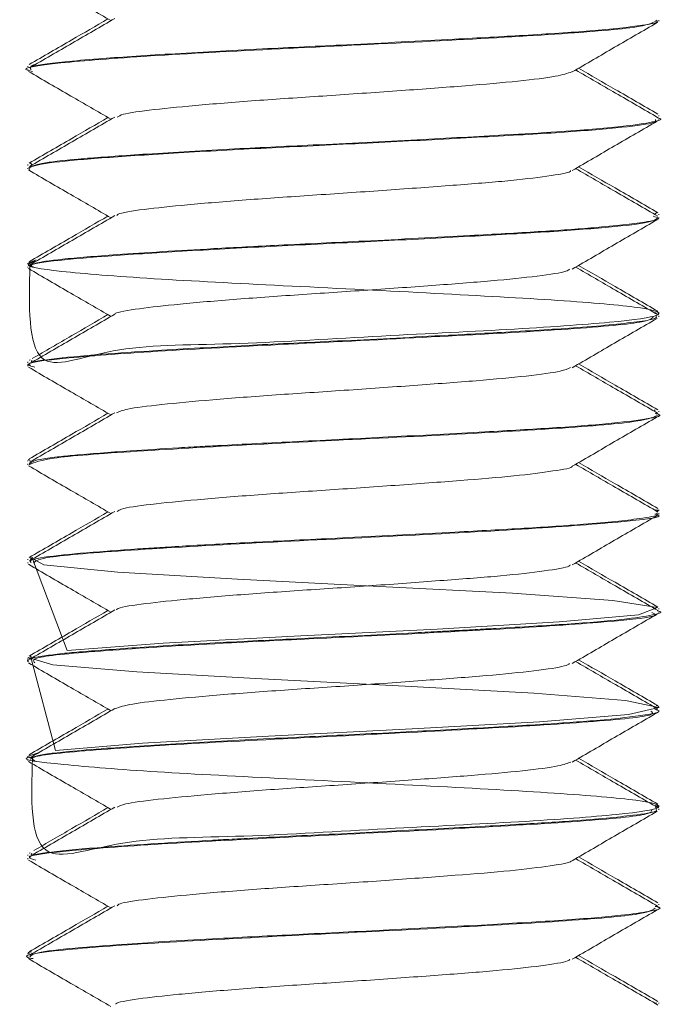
# Model space of a CAD drawing. Header units: millimetres. Extents: x -268 to 358, y -1428 to -19.
# Tile 23 of 34: x 26 to 34, y -81 to -68. Entities that reach past the tile are written whole.
import ezdxf

# ---------------------------------------------------------------- set-up
doc = ezdxf.new("R2010")
doc.units = ezdxf.units.MM

msp = doc.modelspace()

# ---------------------------------------------------------------- linework, layer by layer
at = {"color": 7, "linetype": 'Continuous', "lineweight": 15}
for p, q in [((33.784, -68.226), (33.784, -68.216)), ((25.864, -68.778), (25.824, -68.798)), ((25.784, -68.798), (25.784, -68.808)), ((25.784, -68.841), (25.784, -68.852)), ((33.784, -69.433), (33.784, -69.423)), ((33.784, -69.476), (33.784, -69.466)), ((25.818, -70.028), (25.838, -70.047)), ((25.784, -70.047), (25.784, -70.058)), ((25.784, -70.091), (25.784, -70.101)), ((33.755, -70.656), (33.729, -70.673)), ((33.784, -70.683), (33.784, -70.673)), ((33.784, -70.726), (33.784, -70.717)), ((25.89, -71.256), (25.788, -71.298)), ((25.784, -71.298), (25.784, -71.308)), ((25.784, -71.341), (25.784, -71.351)), ((33.733, -71.923), (33.762, -71.944)), ((33.784, -71.933), (33.784, -71.923)), ((33.784, -71.976), (33.784, -71.966)), ((25.815, -72.521), (25.804, -72.528)), ((25.838, -72.528), (25.83, -72.548)), ((25.784, -72.548), (25.784, -72.558)), ((25.784, -72.591), (25.784, -72.601)), ((33.738, -73.156), (33.727, -73.173)), ((33.784, -73.183), (33.784, -73.173)), ((33.784, -73.227), (33.784, -73.217)), ((25.784, -73.798), (25.784, -73.808)), ((25.784, -73.842), (25.784, -73.852)), ((33.784, -74.432), (33.784, -74.423)), ((33.784, -74.477), (33.784, -74.466)), ((25.784, -75.048), (25.784, -75.057)), ((25.784, -75.091), (25.784, -75.101)), ((25.848, -75.028), (25.817, -75.048)), ((33.784, -75.682), (33.784, -75.673)), ((33.784, -75.726), (33.784, -75.716)), ((25.784, -76.298), (25.784, -76.307)), ((25.784, -76.341), (25.784, -76.351)), ((25.82, -76.278), (25.832, -76.298)), ((33.784, -76.933), (33.784, -76.923)), ((33.784, -76.976), (33.784, -76.967)), ((25.918, -77.503), (25.788, -77.548)), ((25.784, -77.548), (25.784, -77.558)), ((25.784, -77.591), (25.784, -77.601)), ((33.784, -78.183), (33.784, -78.173)), ((33.784, -78.226), (33.784, -78.216)), ((25.815, -78.771), (25.804, -78.778)), ((25.784, -78.798), (25.784, -78.808)), ((25.784, -78.841), (25.784, -78.851)), ((25.838, -78.778), (25.829, -78.798)), ((33.784, -79.433), (33.784, -79.423)), ((33.784, -79.476), (33.784, -79.467)), ((25.784, -80.048), (25.784, -80.058)), ((25.784, -80.092), (25.784, -80.102)), ((33.754, -80.673), (33.724, -80.684)), ((33.784, -80.683), (33.784, -80.673))]:
    msp.add_line(p, q, dxfattribs=at)
at = {"color": 7, "linetype": 'Continuous', "lineweight": 15, "flags": 128}
for points in [[(25.845, -75.043), (26.284, -76.208), (27.501, -76.115), (29.161, -76.027), (30.973, -75.935), (32.523, -75.845), (33.525, -75.755), (33.766, -75.663), (33.203, -75.575), (31.93, -75.482), (30.243, -75.394), (28.442, -75.302), (26.926, -75.212), (25.989, -75.122), (25.821, -75.03), (25.821, -75.03)], [(25.826, -76.307), (26.138, -77.474), (27.237, -77.382), (28.838, -77.293), (30.656, -77.201), (32.272, -77.112), (33.399, -77.02), (33.784, -76.93), (33.361, -76.841), (32.202, -76.749), (30.57, -76.66), (28.753, -76.568), (27.169, -76.479), (26.103, -76.388), (25.79, -76.297), (25.79, -76.297)]]:
    msp.add_lwpolyline(points, dxfattribs=at)
at = {"color": 7, "linetype": 'Continuous', "lineweight": 15}
for points, knots in [([(25.792, -67.614), (25.972, -67.718), (26.321, -67.921), (26.67, -68.123), (26.839, -68.221)], [0, 0, 0, 0, 0.5160657, 1, 1, 1, 1]), ([(25.843, -68.864), (25.821, -68.86), (25.65, -68.826), (26.121, -68.757), (27.247, -68.67), (28.958, -68.578), (30.823, -68.488), (32.464, -68.399), (33.592, -68.309), (33.699, -68.253), (33.749, -68.226)], [0, 0, 0, 0, 0.021091, 0.164089, 0.304938, 0.447291, 0.589009, 0.730177, 0.873001, 1, 1, 1, 1]), ([(26.8, -68.199), (26.648, -68.288), (26.316, -68.481), (25.983, -68.673), (25.804, -68.778)], [0, 0, 0, 0, 0.459582, 1, 1, 1, 1]), ([(26.888, -68.193), (26.708, -68.298), (26.348, -68.507), (25.988, -68.716), (25.807, -68.82)], [0, 0, 0, 0, 0.499641, 1, 1, 1, 1]), ([(33.747, -68.216), (33.758, -68.223), (33.795, -68.244), (33.56, -68.287), (33.018, -68.347), (32.139, -68.406), (31.09, -68.462), (29.934, -68.523), (28.679, -68.582), (27.57, -68.643), (26.743, -68.699), (26.128, -68.752), (25.79, -68.8), (25.819, -68.832), (25.827, -68.841)], [0, 0, 0, 0, 0.0296233, 0.1030323, 0.2145536, 0.3065895, 0.3855361, 0.49622, 0.5823851, 0.6851311, 0.7822757, 0.8441523, 0.9542409, 1, 1, 1, 1]), ([(32.685, -68.872), (32.865, -68.768), (33.224, -68.559), (33.584, -68.351), (33.764, -68.246)], [0, 0, 0, 0, 0.499703, 1, 1, 1, 1]), ([(25.792, -68.864), (25.972, -68.968), (26.321, -69.171), (26.67, -69.373), (26.839, -69.471)], [0, 0, 0, 0, 0.516066, 1, 1, 1, 1]), ([(26.92, -69.444), (26.938, -69.432), (26.988, -69.4), (27.359, -69.349), (27.97, -69.29), (28.756, -69.227), (29.636, -69.17), (30.528, -69.108), (31.354, -69.047), (32.032, -68.989), (32.515, -68.927), (32.627, -68.889), (32.68, -68.871)], [0, 0, 0, 0, 0.05937, 0.164324, 0.269225, 0.375608, 0.479606, 0.585701, 0.691274, 0.795609, 0.902089, 1, 1, 1, 1]), ([(33.774, -69.452), (33.594, -69.348), (33.246, -69.146), (32.898, -68.944), (32.73, -68.846)], [0, 0, 0, 0, 0.517246, 1, 1, 1, 1]), ([(33.771, -69.406), (33.59, -69.301), (33.256, -69.108), (32.922, -68.914), (32.768, -68.824)], [0, 0, 0, 0, 0.539361, 1, 1, 1, 1]), ([(33.769, -69.452), (33.771, -69.453), (33.855, -69.471), (33.72, -69.507), (33.348, -69.566), (32.643, -69.623), (31.747, -69.677), (30.698, -69.733), (29.474, -69.795), (28.265, -69.853), (27.25, -69.914), (26.467, -69.97), (25.906, -70.027), (25.831, -70.068), (25.789, -70.091)], [0, 0, 0, 0, 0.0023525, 0.0847771, 0.1770056, 0.2799687, 0.3441067, 0.437802, 0.5410173, 0.6260151, 0.7255348, 0.8109162, 0.8951207, 1, 1, 1, 1]), ([(25.801, -70.114), (25.806, -70.095), (25.815, -70.055), (26.283, -69.994), (27.05, -69.937), (28.07, -69.874), (29.248, -69.815), (30.476, -69.755), (31.637, -69.692), (32.635, -69.636), (33.357, -69.573), (33.753, -69.521), (33.745, -69.488), (33.742, -69.476)], [0, 0, 0, 0, 0.090019, 0.185076, 0.278642, 0.374279, 0.468148, 0.562822, 0.658222, 0.751622, 0.847126, 0.941558, 1, 1, 1, 1]), ([(26.8, -69.449), (26.648, -69.538), (26.316, -69.731), (25.983, -69.923), (25.804, -70.028)], [0, 0, 0, 0, 0.459582, 1, 1, 1, 1]), ([(26.888, -69.443), (26.708, -69.548), (26.348, -69.757), (25.988, -69.966), (25.807, -70.07)], [0, 0, 0, 0, 0.4996399, 1, 1, 1, 1]), ([(32.685, -70.122), (32.865, -70.018), (33.224, -69.809), (33.584, -69.601), (33.764, -69.496)], [0, 0, 0, 0, 0.499703, 1, 1, 1, 1]), ([(25.792, -70.114), (25.972, -70.218), (26.321, -70.421), (26.67, -70.623), (26.839, -70.721)], [0, 0, 0, 0, 0.516066, 1, 1, 1, 1]), ([(26.914, -70.693), (26.918, -70.687), (26.935, -70.661), (27.232, -70.614), (27.781, -70.557), (28.531, -70.494), (29.392, -70.435), (30.29, -70.375), (31.139, -70.312), (31.872, -70.256), (32.39, -70.193), (32.659, -70.149), (32.664, -70.126), (32.665, -70.122)], [0, 0, 0, 0, 0.02981, 0.135928, 0.240374, 0.347142, 0.451927, 0.557616, 0.664118, 0.768379, 0.874997, 0.980414, 1, 1, 1, 1]), ([(33.774, -70.702), (33.594, -70.598), (33.246, -70.396), (32.898, -70.194), (32.73, -70.096)], [0, 0, 0, 0, 0.517246, 1, 1, 1, 1]), ([(33.771, -70.656), (33.59, -70.551), (33.256, -70.358), (32.922, -70.164), (32.768, -70.074)], [0, 0, 0, 0, 0.539361, 1, 1, 1, 1]), ([(26.8, -70.699), (26.648, -70.788), (26.316, -70.981), (25.983, -71.173), (25.804, -71.278)], [0, 0, 0, 0, 0.4595822, 1, 1, 1, 1]), ([(26.888, -70.693), (26.708, -70.798), (26.348, -71.007), (25.988, -71.216), (25.807, -71.32)], [0, 0, 0, 0, 0.49964, 1, 1, 1, 1]), ([(25.872, -71.351), (25.846, -71.342), (25.764, -71.312), (26.143, -71.26), (26.807, -71.203), (27.775, -71.141), (28.919, -71.08), (30.145, -71.022), (31.333, -70.959), (32.386, -70.901), (33.192, -70.84), (33.701, -70.78), (33.746, -70.744), (33.768, -70.726)], [0, 0, 0, 0, 0.04507, 0.142518, 0.237811, 0.335126, 0.431746, 0.527488, 0.625064, 0.720539, 0.817496, 0.914576, 1, 1, 1, 1]), ([(33.714, -70.702), (33.743, -70.71), (33.835, -70.735), (33.603, -70.78), (33.092, -70.84), (32.28, -70.897), (31.3, -70.951), (30.151, -71.012), (29.03, -71.065), (27.931, -71.122), (26.933, -71.184), (26.207, -71.243), (25.828, -71.296), (25.824, -71.327), (25.822, -71.341)], [0, 0, 0, 0, 0.037103, 0.117251, 0.22598, 0.304504, 0.383215, 0.490923, 0.575481, 0.643059, 0.75967, 0.852503, 0.934428, 1, 1, 1, 1]), ([(32.685, -71.372), (32.865, -71.268), (33.224, -71.059), (33.584, -70.851), (33.764, -70.746)], [0, 0, 0, 0, 0.499703, 1, 1, 1, 1]), ([(25.811, -71.325), (25.8, -71.833), (25.778, -72.812), (26.774, -72.326), (28.314, -72.34), (30.164, -72.22), (31.938, -72.14), (33.271, -72.044), (33.897, -71.957), (33.688, -71.864), (32.684, -71.774), (31.092, -71.685), (29.237, -71.592), (27.484, -71.505), (26.218, -71.411), (25.699, -71.335), (25.831, -71.286), (25.881, -71.268)], [0, 0, 0, 0, 0.073066, 0.140923, 0.209069, 0.277491, 0.345211, 0.413956, 0.481629, 0.550176, 0.618186, 0.68615, 0.754737, 0.822398, 0.891135, 0.958878, 1, 1, 1, 1]), ([(25.792, -71.364), (25.972, -71.468), (26.321, -71.671), (26.67, -71.873), (26.839, -71.971)], [0, 0, 0, 0, 0.5160657, 1, 1, 1, 1]), ([(26.888, -71.943), (26.888, -71.943), (26.885, -71.923), (27.125, -71.88), (27.605, -71.823), (28.315, -71.761), (29.151, -71.7), (30.049, -71.642), (30.917, -71.579), (31.689, -71.521), (32.272, -71.46), (32.61, -71.409), (32.643, -71.381), (32.654, -71.372)], [0, 0, 0, 0, 0.000197, 0.10682, 0.211075, 0.317552, 0.423266, 0.528014, 0.634778, 0.739234, 0.845317, 0.951536, 1, 1, 1, 1]), ([(33.774, -71.952), (33.594, -71.848), (33.246, -71.646), (32.898, -71.444), (32.73, -71.346)], [0, 0, 0, 0, 0.517246, 1, 1, 1, 1]), ([(33.771, -71.906), (33.59, -71.801), (33.256, -71.608), (32.922, -71.414), (32.768, -71.324)], [0, 0, 0, 0, 0.539362, 1, 1, 1, 1]), ([(25.873, -72.614), (25.839, -72.606), (25.678, -72.568), (26.221, -72.497), (27.438, -72.408), (29.186, -72.318), (31.047, -72.226), (32.634, -72.138), (33.65, -72.051), (33.695, -71.999), (33.714, -71.976)], [0, 0, 0, 0, 0.0389629, 0.1817586, 0.3228627, 0.4645689, 0.6068492, 0.7476674, 0.8906192, 1, 1, 1, 1]), ([(33.749, -71.966), (33.754, -71.977), (33.765, -72), (33.492, -72.047), (32.89, -72.108), (31.923, -72.167), (30.851, -72.225), (29.709, -72.284), (28.482, -72.342), (27.48, -72.399), (26.624, -72.457), (26.046, -72.511), (25.762, -72.56), (25.809, -72.586), (25.82, -72.591)], [0, 0, 0, 0, 0.049748, 0.111892, 0.233807, 0.327823, 0.406282, 0.512439, 0.598383, 0.701445, 0.777221, 0.875635, 0.973151, 1, 1, 1, 1]), ([(26.888, -71.943), (26.708, -72.048), (26.348, -72.257), (25.988, -72.466), (25.807, -72.57)], [0, 0, 0, 0, 0.499641, 1, 1, 1, 1]), ([(26.8, -71.949), (26.648, -72.038), (26.328, -72.224), (26.007, -72.41), (25.84, -72.507)], [0, 0, 0, 0, 0.476852, 1, 1, 1, 1]), ([(32.685, -72.622), (32.865, -72.518), (33.224, -72.309), (33.584, -72.101), (33.764, -71.996)], [0, 0, 0, 0, 0.499703, 1, 1, 1, 1]), ([(25.792, -72.614), (25.972, -72.718), (26.321, -72.921), (26.67, -73.123), (26.839, -73.221)], [0, 0, 0, 0, 0.516066, 1, 1, 1, 1]), ([(26.911, -73.194), (26.946, -73.178), (27.027, -73.142), (27.457, -73.089), (28.105, -73.028), (28.915, -72.966), (29.804, -72.909), (30.688, -72.846), (31.494, -72.787), (32.136, -72.727), (32.555, -72.67), (32.631, -72.636), (32.663, -72.621)], [0, 0, 0, 0, 0.079713, 0.1840801, 0.2896286, 0.3957513, 0.4997481, 0.606128, 0.711075, 0.8159963, 0.9223831, 1, 1, 1, 1]), ([(33.774, -73.202), (33.594, -73.098), (33.246, -72.896), (32.898, -72.694), (32.73, -72.596)], [0, 0, 0, 0, 0.517246, 1, 1, 1, 1]), ([(33.771, -73.156), (33.59, -73.051), (33.256, -72.858), (32.922, -72.664), (32.768, -72.574)], [0, 0, 0, 0, 0.539361, 1, 1, 1, 1]), ([(33.74, -73.202), (33.757, -73.206), (33.845, -73.227), (33.68, -73.266), (33.26, -73.324), (32.502, -73.384), (31.533, -73.438), (30.408, -73.498), (29.231, -73.556), (28.449, -73.595), (27.964, -73.622), (27.576, -73.644), (26.979, -73.682), (26.474, -73.721), (26.129, -73.755), (25.857, -73.793), (25.823, -73.823), (25.802, -73.842)], [0, 0, 0, 0, 0.0183713, 0.0979108, 0.1949878, 0.2856886, 0.3665913, 0.466362, 0.5565718, 0.6382564, 0.6541183, 0.6816912, 0.7415997, 0.8278732, 0.8638544, 0.9123647, 1, 1, 1, 1]), ([(25.803, -73.852), (25.87, -73.822), (26.005, -73.761), (27.187, -73.676), (28.847, -73.583), (30.72, -73.493), (32.383, -73.404), (33.564, -73.312), (33.702, -73.255), (33.769, -73.227)], [0, 0, 0, 0, 0.138815, 0.282463, 0.427958, 0.572325, 0.716582, 0.862172, 1, 1, 1, 1]), ([(26.8, -73.199), (26.648, -73.288), (26.316, -73.481), (25.983, -73.673), (25.804, -73.778)], [0, 0, 0, 0, 0.459582, 1, 1, 1, 1]), ([(26.888, -73.193), (26.708, -73.298), (26.348, -73.507), (25.988, -73.716), (25.807, -73.82)], [0, 0, 0, 0, 0.4996399, 1, 1, 1, 1]), ([(32.685, -73.872), (32.865, -73.768), (33.224, -73.559), (33.584, -73.351), (33.764, -73.246)], [0, 0, 0, 0, 0.499703, 1, 1, 1, 1]), ([(25.812, -73.778), (25.804, -73.78), (25.78, -73.787), (25.802, -73.793), (25.816, -73.798)], [0, 0, 0, 0, 0.346487, 1, 1, 1, 1]), ([(25.792, -73.864), (25.972, -73.968), (26.321, -74.171), (26.67, -74.373), (26.839, -74.471)], [0, 0, 0, 0, 0.5160657, 1, 1, 1, 1]), ([(26.92, -74.443), (26.933, -74.434), (26.971, -74.403), (27.317, -74.354), (27.909, -74.296), (28.684, -74.232), (29.559, -74.175), (30.454, -74.113), (31.285, -74.052), (31.99, -73.994), (32.458, -73.93), (32.692, -73.893), (32.685, -73.873), (32.685, -73.872)], [0, 0, 0, 0, 0.050152, 0.1557, 0.260586, 0.367323, 0.471695, 0.577893, 0.683987, 0.788426, 0.895181, 0.999943, 1, 1, 1, 1]), ([(33.774, -74.452), (33.594, -74.348), (33.246, -74.146), (32.898, -73.944), (32.73, -73.846)], [0, 0, 0, 0, 0.517246, 1, 1, 1, 1]), ([(33.771, -74.406), (33.59, -74.301), (33.256, -74.108), (32.922, -73.914), (32.768, -73.824)], [0, 0, 0, 0, 0.539361, 1, 1, 1, 1]), ([(26.8, -74.449), (26.648, -74.538), (26.316, -74.731), (25.983, -74.923), (25.804, -75.028)], [0, 0, 0, 0, 0.459582, 1, 1, 1, 1]), ([(26.888, -74.443), (26.708, -74.548), (26.348, -74.757), (25.988, -74.966), (25.807, -75.07)], [0, 0, 0, 0, 0.49964, 1, 1, 1, 1]), ([(33.756, -74.466), (33.763, -74.473), (33.79, -74.496), (33.538, -74.54), (32.962, -74.601), (32.109, -74.657), (31.101, -74.711), (29.943, -74.772), (28.958, -74.819), (28.193, -74.858), (27.697, -74.887), (27.324, -74.91), (27.061, -74.928), (26.634, -74.958), (26.122, -75.002), (25.794, -75.052), (25.818, -75.082), (25.826, -75.091)], [0, 0, 0, 0, 0.030214, 0.112718, 0.224171, 0.305381, 0.384668, 0.494818, 0.581765, 0.61937, 0.68725, 0.714614, 0.729995, 0.769362, 0.858374, 0.953807, 1, 1, 1, 1]), ([(25.857, -75.101), (25.876, -75.077), (25.92, -75.023), (26.936, -74.942), (28.518, -74.848), (30.381, -74.761), (32.134, -74.669), (33.334, -74.578), (33.88, -74.516), (33.751, -74.481), (33.735, -74.477)], [0, 0, 0, 0, 0.112658, 0.256302, 0.402229, 0.546053, 0.691183, 0.835995, 0.979973, 1, 1, 1, 1]), ([(32.685, -75.122), (32.865, -75.018), (33.224, -74.809), (33.584, -74.601), (33.764, -74.496)], [0, 0, 0, 0, 0.499703, 1, 1, 1, 1]), ([(33.744, -74.423), (33.765, -74.427), (33.792, -74.433), (33.766, -74.439), (33.76, -74.44)], [0, 0, 0, 0, 0.772836, 1, 1, 1, 1]), ([(25.792, -75.114), (25.972, -75.218), (26.321, -75.421), (26.67, -75.623), (26.839, -75.721)], [0, 0, 0, 0, 0.5160657, 1, 1, 1, 1]), ([(26.908, -75.693), (26.91, -75.689), (26.919, -75.665), (27.196, -75.619), (27.725, -75.562), (28.462, -75.499), (29.316, -75.44), (30.214, -75.381), (31.07, -75.317), (31.816, -75.261), (32.355, -75.198), (32.644, -75.152), (32.657, -75.127), (32.659, -75.122)], [0, 0, 0, 0, 0.020461, 0.126779, 0.231105, 0.337824, 0.442882, 0.548275, 0.654902, 0.759164, 0.865655, 0.971365, 1, 1, 1, 1]), ([(33.774, -75.702), (33.594, -75.598), (33.246, -75.396), (32.898, -75.194), (32.73, -75.096)], [0, 0, 0, 0, 0.517246, 1, 1, 1, 1]), ([(33.771, -75.656), (33.59, -75.551), (33.256, -75.358), (32.922, -75.164), (32.768, -75.074)], [0, 0, 0, 0, 0.539362, 1, 1, 1, 1]), ([(33.768, -75.702), (33.771, -75.703), (33.856, -75.721), (33.72, -75.757), (33.37, -75.813), (32.669, -75.873), (31.971, -75.913), (31.5, -75.939), (31.337, -75.948), (31.25, -75.953), (31.209, -75.955), (31.191, -75.956), (31.186, -75.957), (31.184, -75.957), (31.184, -75.957), (31.184, -75.957), (31.184, -75.957), (31.183, -75.957), (31.183, -75.957), (31.182, -75.957), (31.161, -75.958), (31.107, -75.961), (30.947, -75.969), (30.39, -75.999), (29.451, -76.046), (28.259, -76.103), (27.253, -76.163), (26.61, -76.21), (26.229, -76.244), (25.925, -76.283), (25.738, -76.317), (25.794, -76.34), (25.799, -76.341)], [0, 0, 0, 0, 0.002573, 0.085182, 0.17499, 0.265775, 0.354024, 0.377028, 0.38932, 0.395664, 0.398885, 0.399695, 0.400101, 0.400152, 0.400177, 0.40019, 0.400194, 0.400195, 0.400215, 0.400255, 0.400609, 0.40538, 0.413591, 0.44033, 0.540454, 0.629564, 0.72371, 0.809387, 0.847903, 0.89273, 0.990697, 1, 1, 1, 1]), ([(26.8, -75.699), (26.648, -75.788), (26.316, -75.981), (25.983, -76.173), (25.804, -76.278)], [0, 0, 0, 0, 0.459582, 1, 1, 1, 1]), ([(26.888, -75.693), (26.708, -75.798), (26.348, -76.007), (25.988, -76.216), (25.807, -76.32)], [0, 0, 0, 0, 0.4996399, 1, 1, 1, 1]), ([(25.873, -76.363), (25.856, -76.341), (25.815, -76.289), (26.7, -76.209), (28.197, -76.114), (30.044, -76.028), (31.841, -75.934), (33.167, -75.846), (33.824, -75.776), (33.72, -75.736), (33.695, -75.726)], [0, 0, 0, 0, 0.104063, 0.24522, 0.388211, 0.529014, 0.671942, 0.813191, 0.955023, 1, 1, 1, 1]), ([(32.685, -76.372), (32.865, -76.268), (33.224, -76.059), (33.584, -75.851), (33.764, -75.746)], [0, 0, 0, 0, 0.499703, 1, 1, 1, 1]), ([(25.792, -76.364), (25.972, -76.468), (26.321, -76.671), (26.67, -76.873), (26.839, -76.971)], [0, 0, 0, 0, 0.516066, 1, 1, 1, 1]), ([(26.892, -76.944), (26.95, -76.925), (27.068, -76.884), (27.563, -76.828), (28.246, -76.766), (29.077, -76.705), (29.972, -76.648), (30.845, -76.584), (31.629, -76.526), (32.231, -76.465), (32.593, -76.412), (32.638, -76.382), (32.654, -76.372)], [0, 0, 0, 0, 0.10005, 0.204077, 0.310093, 0.415769, 0.520015, 0.62649, 0.730838, 0.836387, 0.942491, 1, 1, 1, 1]), ([(33.774, -76.952), (33.594, -76.848), (33.246, -76.646), (32.898, -76.444), (32.73, -76.346)], [0, 0, 0, 0, 0.517246, 1, 1, 1, 1]), ([(33.771, -76.906), (33.59, -76.801), (33.256, -76.608), (32.922, -76.414), (32.768, -76.324)], [0, 0, 0, 0, 0.539361, 1, 1, 1, 1]), ([(26.8, -76.949), (26.648, -77.038), (26.316, -77.231), (25.983, -77.423), (25.804, -77.528)], [0, 0, 0, 0, 0.459582, 1, 1, 1, 1]), ([(26.888, -76.943), (26.708, -77.048), (26.348, -77.257), (25.988, -77.466), (25.807, -77.57)], [0, 0, 0, 0, 0.49964, 1, 1, 1, 1]), ([(33.735, -76.952), (33.756, -76.959), (33.83, -76.984), (33.624, -77.028), (33.11, -77.088), (32.411, -77.138), (31.815, -77.172), (31.119, -77.211), (30.163, -77.261), (28.947, -77.319), (27.762, -77.381), (26.854, -77.44), (26.208, -77.494), (25.83, -77.543), (25.823, -77.577), (25.82, -77.591)], [0, 0, 0, 0, 0.03139, 0.115073, 0.222007, 0.30289, 0.345582, 0.391074, 0.48409, 0.57214, 0.672435, 0.775087, 0.840025, 0.934574, 1, 1, 1, 1]), ([(25.893, -77.613), (25.857, -77.597), (25.755, -77.551), (26.492, -77.474), (27.886, -77.382), (29.704, -77.294), (31.535, -77.2), (32.975, -77.113), (33.762, -77.035), (33.702, -76.99), (33.682, -76.976)], [0, 0, 0, 0, 0.078384, 0.220132, 0.362488, 0.503358, 0.646371, 0.787157, 0.929742, 1, 1, 1, 1]), ([(32.685, -77.622), (32.865, -77.518), (33.224, -77.309), (33.584, -77.101), (33.764, -76.996)], [0, 0, 0, 0, 0.499703, 1, 1, 1, 1]), ([(33.752, -76.906), (33.763, -76.908), (33.811, -76.919), (33.766, -76.93), (33.731, -76.938)], [0, 0, 0, 0, 0.224157, 1, 1, 1, 1]), ([(25.845, -77.575), (25.828, -78.083), (25.796, -79.035), (26.902, -78.575), (28.482, -78.58), (30.342, -78.461), (32.089, -78.381), (33.365, -78.285), (33.914, -78.198), (33.624, -78.106), (32.554, -78.015), (30.919, -77.927), (29.062, -77.833), (27.324, -77.746), (26.177, -77.652), (25.668, -77.592), (25.801, -77.56), (25.809, -77.558)], [0, 0, 0, 0, 0.080395, 0.150639, 0.220815, 0.291652, 0.361524, 0.432507, 0.50247, 0.57306, 0.643507, 0.713539, 0.784484, 0.854342, 0.925253, 0.995335, 1, 1, 1, 1]), ([(25.792, -77.614), (25.972, -77.718), (26.321, -77.921), (26.67, -78.123), (26.839, -78.221)], [0, 0, 0, 0, 0.5160657, 1, 1, 1, 1]), ([(26.916, -78.194), (26.943, -78.18), (27.009, -78.146), (27.411, -78.094), (28.042, -78.034), (28.842, -77.971), (29.727, -77.914), (30.615, -77.851), (31.43, -77.791), (32.089, -77.733), (32.537, -77.673), (32.628, -77.637), (32.67, -77.621)], [0, 0, 0, 0, 0.070348, 0.174955, 0.280227, 0.386493, 0.490459, 0.596731, 0.701989, 0.806609, 0.913063, 1, 1, 1, 1]), ([(33.774, -78.202), (33.594, -78.098), (33.246, -77.896), (32.898, -77.694), (32.73, -77.596)], [0, 0, 0, 0, 0.517246, 1, 1, 1, 1]), ([(33.771, -78.156), (33.59, -78.051), (33.256, -77.858), (32.922, -77.664), (32.768, -77.574)], [0, 0, 0, 0, 0.539361, 1, 1, 1, 1]), ([(25.887, -78.864), (25.848, -78.853), (25.703, -78.812), (26.308, -78.739), (27.589, -78.649), (29.364, -78.56), (31.218, -78.467), (32.758, -78.38), (33.691, -78.295), (33.694, -78.246), (33.696, -78.226)], [0, 0, 0, 0, 0.052621, 0.195145, 0.33659, 0.4779, 0.62054, 0.761236, 0.904169, 1, 1, 1, 1]), ([(33.749, -78.216), (33.754, -78.226), (33.77, -78.253), (33.456, -78.301), (32.834, -78.361), (31.929, -78.417), (30.903, -78.472), (29.72, -78.533), (28.87, -78.573), (28.366, -78.6), (27.973, -78.621), (27.391, -78.655), (26.642, -78.706), (26.053, -78.76), (25.768, -78.81), (25.809, -78.835), (25.818, -78.841)], [0, 0, 0, 0, 0.046211, 0.129882, 0.241038, 0.316938, 0.408558, 0.507982, 0.59809, 0.612032, 0.635508, 0.699704, 0.772263, 0.875618, 0.97158, 1, 1, 1, 1]), ([(26.888, -78.193), (26.708, -78.298), (26.348, -78.507), (25.988, -78.716), (25.807, -78.82)], [0, 0, 0, 0, 0.49964, 1, 1, 1, 1]), ([(26.8, -78.199), (26.648, -78.288), (26.336, -78.469), (26.023, -78.65), (25.863, -78.743)], [0, 0, 0, 0, 0.488812, 1, 1, 1, 1]), ([(32.685, -78.872), (32.865, -78.768), (33.224, -78.559), (33.584, -78.351), (33.764, -78.246)], [0, 0, 0, 0, 0.499703, 1, 1, 1, 1]), ([(33.738, -78.173), (33.762, -78.179), (33.793, -78.188), (33.75, -78.196), (33.739, -78.198)], [0, 0, 0, 0, 0.759415, 1, 1, 1, 1]), ([(25.792, -78.864), (25.972, -78.968), (26.321, -79.171), (26.67, -79.373), (26.839, -79.471)], [0, 0, 0, 0, 0.516066, 1, 1, 1, 1]), ([(26.919, -79.443), (26.926, -79.435), (26.954, -79.407), (27.277, -79.359), (27.85, -79.301), (28.613, -79.237), (29.482, -79.18), (30.379, -79.119), (31.218, -79.057), (31.937, -79), (32.428, -78.936), (32.676, -78.896), (32.675, -78.874), (32.675, -78.872)], [0, 0, 0, 0, 0.040786, 0.146621, 0.251275, 0.358053, 0.462586, 0.568574, 0.674882, 0.779209, 0.885928, 0.99097, 1, 1, 1, 1]), ([(33.774, -79.452), (33.594, -79.348), (33.246, -79.146), (32.898, -78.944), (32.73, -78.846)], [0, 0, 0, 0, 0.517246, 1, 1, 1, 1]), ([(33.771, -79.406), (33.59, -79.301), (33.256, -79.108), (32.922, -78.914), (32.768, -78.824)], [0, 0, 0, 0, 0.539362, 1, 1, 1, 1]), ([(25.854, -80.114), (25.827, -80.109), (25.658, -80.073), (26.151, -80.004), (27.305, -79.917), (29.028, -79.825), (30.892, -79.734), (32.518, -79.646), (33.611, -79.556), (33.697, -79.501), (33.737, -79.476)], [0, 0, 0, 0, 0.026642, 0.169595, 0.310499, 0.452656, 0.594537, 0.735573, 0.878454, 1, 1, 1, 1]), ([(26.8, -79.449), (26.648, -79.538), (26.316, -79.731), (25.983, -79.923), (25.804, -80.028)], [0, 0, 0, 0, 0.459582, 1, 1, 1, 1]), ([(26.888, -79.443), (26.708, -79.548), (26.348, -79.757), (25.988, -79.966), (25.807, -80.07)], [0, 0, 0, 0, 0.4996399, 1, 1, 1, 1]), ([(33.74, -79.452), (33.756, -79.456), (33.853, -79.478), (33.689, -79.513), (33.311, -79.569), (32.616, -79.626), (31.601, -79.685), (30.421, -79.748), (29.235, -79.806), (28.073, -79.864), (27.085, -79.924), (26.324, -79.982), (25.859, -80.036), (25.826, -80.074), (25.811, -80.092)], [0, 0, 0, 0, 0.017373, 0.102342, 0.177608, 0.272328, 0.364162, 0.466231, 0.557092, 0.637751, 0.746116, 0.827194, 0.918893, 1, 1, 1, 1]), ([(32.685, -80.122), (32.865, -80.018), (33.224, -79.809), (33.584, -79.601), (33.764, -79.496)], [0, 0, 0, 0, 0.499703, 1, 1, 1, 1]), ([(25.83, -80.028), (25.81, -80.031), (25.774, -80.038), (25.797, -80.045), (25.807, -80.048)], [0, 0, 0, 0, 0.564082, 1, 1, 1, 1]), ([(25.792, -80.114), (25.972, -80.218), (26.321, -80.421), (26.67, -80.623), (26.839, -80.721)], [0, 0, 0, 0, 0.516066, 1, 1, 1, 1]), ([(26.9, -80.693), (26.9, -80.691), (26.903, -80.668), (27.162, -80.624), (27.669, -80.567), (28.394, -80.504), (29.24, -80.445), (30.138, -80.386), (31, -80.323), (31.758, -80.266), (32.318, -80.204), (32.628, -80.155), (32.65, -80.129), (32.656, -80.122)], [0, 0, 0, 0, 0.011124, 0.117605, 0.221867, 0.328496, 0.433871, 0.538943, 0.645655, 0.749974, 0.8563, 0.962266, 1, 1, 1, 1]), ([(33.774, -80.702), (33.594, -80.598), (33.246, -80.396), (32.898, -80.194), (32.73, -80.096)], [0, 0, 0, 0, 0.517246, 1, 1, 1, 1]), ([(33.771, -80.656), (33.59, -80.551), (33.256, -80.358), (32.922, -80.164), (32.768, -80.074)], [0, 0, 0, 0, 0.539361, 1, 1, 1, 1])]:
    msp.add_open_spline(points, degree=3, knots=knots, dxfattribs=at)

doc.saveas('drawing.dxf')
